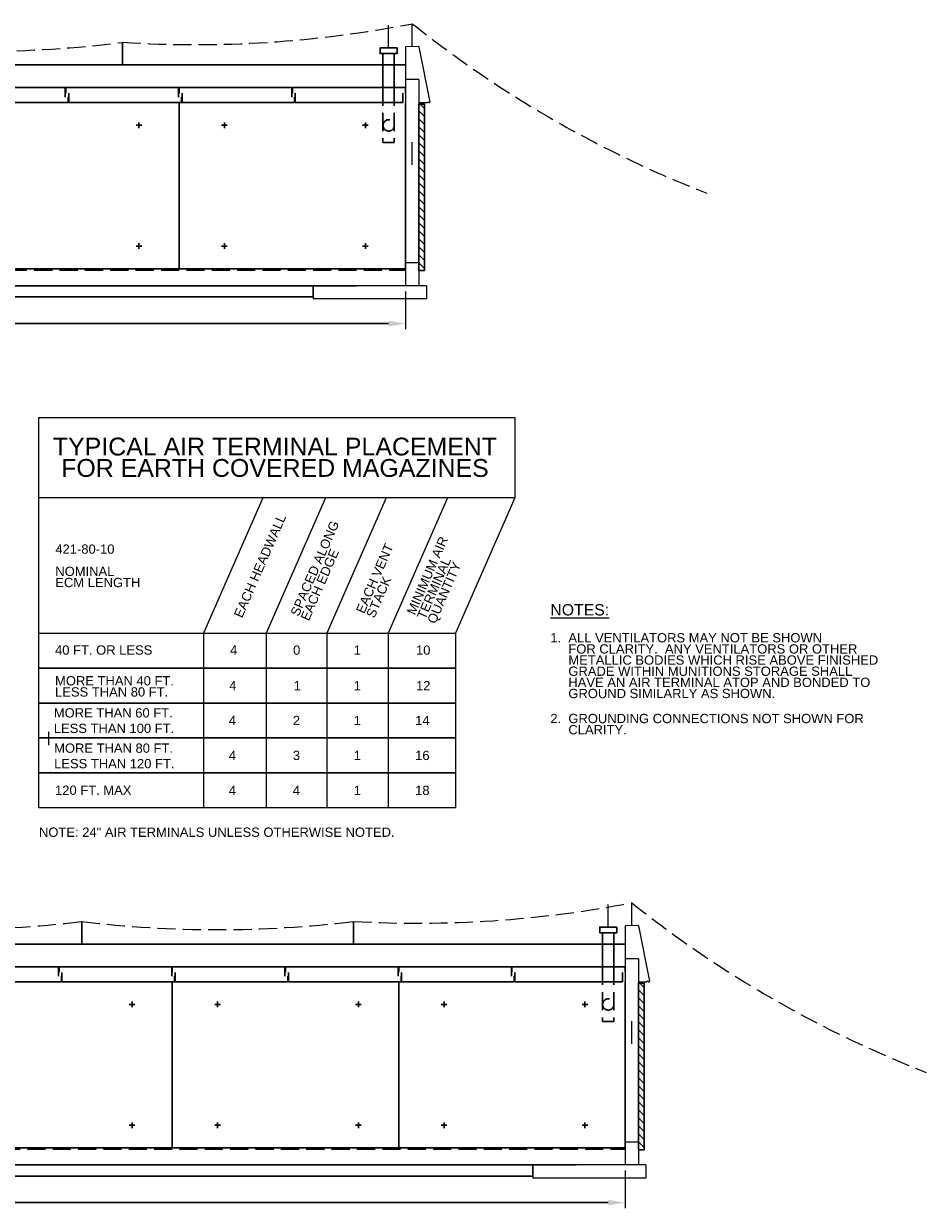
# Model space of a CAD drawing. Header units: inches. Extents: x 6354 to 8472, y -2777 to 1365.
# Tile 2 of 3: x 7515 to 8472, y -2636 to -1380. Entities that reach past the tile are written whole.
import ezdxf
from ezdxf.enums import TextEntityAlignment as Align

# ---------------------------------------------------------------- set-up
doc = ezdxf.new("R2010")
doc.units = ezdxf.units.IN
doc.header["$LTSCALE"] = 45
doc.header["$MEASUREMENT"] = 0
doc.linetypes.add('DGN Style 3', pattern=[0.597286, 0.426633, -0.170653])
doc.layers.get('Defpoints').update_dxf_attribs({"lineweight": 0})
for name, color, linetype, lineweight in [('E-ANNO-TEXT', 7, 'Continuous', 0), ('G-ANNO-DIM', 1, 'Continuous', 0), ('G-ANNO-TEXT', 2, 'Continuous', 30), ('Level 2', 7, 'Continuous', 0), ('S-FNDN-FTNG', 48, 'Continuous', 13), ('S-FNDN-PEDS', 48, 'Continuous', 30), ('S-WALL-LOAD', 3, 'Continuous', 13)]:
    doc.layers.add(name, color=color, linetype=linetype, lineweight=lineweight)
doc.styles.add("_1 4 1'-0", font='arial.ttf', dxfattribs={"height": 6})
doc.styles.add("_1 4 1'-0_0", font='arial.ttf')
doc.styles.add('Notes', font='arial.ttf', dxfattribs={"height": 0.098425})
doc.styles.add('TITLE 6.35', font='swissk.ttf', dxfattribs={"height": 250})
doc.dimstyles.new("1 4 1'-0", dxfattribs={"dimtxt": 12, "dimasz": 18, "dimexe": 6, "dimexo": 6, "dimgap": 6, "dimtad": 1, "dimdec": 0, "dimzin": 11, "dimdsep": 46, "dimlunit": 3, "dimtxsty": "_1 4 1'-0_0", "dimcen": 0.09, "dimclrd": 256, "dimadec": 4, "dimazin": 3, "dimtfac": 1, "dimtdec": 0, "dimtofl": 0, "dimtmove": 0, "dimatfit": 2, "dimfxl": 1, "dimfrac": 2, "dimtolj": 1, "dimtzin": 11, "dimlwd": -1, "dimarcsym": 0})

# ---------------------------------------------------------------- blocks, each defined once
blk = doc.blocks.new('*D61')
at = {"layer": 'Defpoints', "color": 0, "lineweight": 0, "transparency": 16777216}
for p in [(6720.2, -1657.5), (7920.2, -1657.5), (7920.2, -1697.7)]:
    blk.add_point(p, dxfattribs=at)
at = {"layer": 'G-ANNO-TEXT', "color": 0, "lineweight": -2, "transparency": 16777216}
for p, q in [((6720.2, -1663.5), (6720.2, -1703.7)), ((7920.2, -1663.5), (7920.2, -1703.7))]:
    blk.add_line(p, q, dxfattribs=at)
at = {"layer": 'G-ANNO-TEXT', "transparency": 16777216}
blk.add_line((6738.2, -1697.7), (7902.2, -1697.7), dxfattribs=at)
at = {"layer": 'G-ANNO-TEXT', "lineweight": 0, "transparency": 16777216}
for points in [[(6738.2, -1694.7), (6738.2, -1700.7), (6720.2, -1697.7)], [(7902.2, -1694.7), (7902.2, -1700.7), (7920.2, -1697.7)]]:
    blk.add_solid(points, dxfattribs=at)
at = {"layer": 'G-ANNO-TEXT', "color": 0, "transparency": 16777216, "insert": (7320.2, -1685.5), "char_height": 12, "attachment_point": 5, "style": "_1 4 1'-0_0"}
blk.add_mtext('\\A1;100\'-0" NOMINAL', dxfattribs=at)
blk = doc.blocks.new('*D62')
at = {"layer": 'Defpoints', "color": 0, "lineweight": 0, "transparency": 16777216}
for p in [(6712.9, -2589.4), (8152.9, -2589.4), (8152.9, -2629.5)]:
    blk.add_point(p, dxfattribs=at)
at = {"layer": 'G-ANNO-TEXT', "color": 0, "lineweight": -2, "transparency": 16777216}
for p, q in [((6712.9, -2595.4), (6712.9, -2635.5)), ((8152.9, -2595.4), (8152.9, -2635.5))]:
    blk.add_line(p, q, dxfattribs=at)
at = {"layer": 'G-ANNO-TEXT', "transparency": 16777216}
blk.add_line((6730.9, -2629.5), (8134.9, -2629.5), dxfattribs=at)
at = {"layer": 'G-ANNO-TEXT', "lineweight": 0, "transparency": 16777216}
for points in [[(6730.9, -2626.5), (6730.9, -2632.5), (6712.9, -2629.5)], [(8134.9, -2626.5), (8134.9, -2632.5), (8152.9, -2629.5)]]:
    blk.add_solid(points, dxfattribs=at)
at = {"layer": 'G-ANNO-TEXT', "color": 0, "transparency": 16777216, "insert": (7432.9, -2617.3), "char_height": 12, "attachment_point": 5, "style": "_1 4 1'-0_0"}
blk.add_mtext('\\A1;120\'-0" NOMINAL', dxfattribs=at)

msp = doc.modelspace()

# ---------------------------------------------------------------- hatches: boundary and pattern name
at = {"layer": 'G-ANNO-TEXT', "extrusion": (0, 0, -1)}
h = msp.add_hatch(dxfattribs=at)
h.set_pattern_fill('HATCH', color=256, style=0, pattern_type=2)
h.set_pattern_definition([(45, (-7919.625, -1567.761), (-4.24264, 4.24264), [])])
h.paths.add_polyline_path([(-7940.2, -1641.5), (-7934.2, -1641.5), (-7934.2, -1465), (-7940.2, -1465)])
h = msp.add_hatch(dxfattribs=at)
h.set_pattern_fill('HATCH', color=256, style=0, pattern_type=2)
h.set_pattern_definition([(45, (-8152.3644, -2499.605), (-4.24264, 4.24264), [])])
h.paths.add_polyline_path([(-8172.9, -2573.4), (-8166.9, -2573.4), (-8166.9, -2396.9), (-8172.9, -2396.9)])

# ---------------------------------------------------------------- linework, layer by layer
at = {"layer": 'E-ANNO-TEXT'}
for p, q in [((7927.2, -1403.8, 4.9), (7927.2, -1379.8, 4.9)), ((7902.1, -1405.5, 4.9), (7902.1, -1381.5, 4.9)), ((7927.2, -1529.3, 4.9), (7927.2, -1505.3, 4.9)), ((7768.7, -1882.4, 573.6), (7705.8, -2025.8, 573.6)), ((7835.3, -1882.4, 573.6), (7772.4, -2025.8, 573.6)), ((7899.6, -1882.4, 573.6), (7836.7, -2025.8, 573.6)), ((7964.6, -1882.4, 573.6), (7901.7, -2025.8, 573.6)), ((8036.1, -1882.4, 573.6), (7973.2, -2025.8, 573.6)), ((7705.8, -2025.8, 573.6), (7705.8, -2136.9, 573.6)), ((7772.4, -2025.8, 573.6), (7772.4, -2136.9, 573.6)), ((7836.7, -2025.8, 573.6), (7836.7, -2136.9, 573.6)), ((7901.7, -2025.8, 573.6), (7901.7, -2136.9, 573.6)), ((7705.8, -2062.8, 573.6), (7705.8, -2173.9, 573.6)), ((7772.4, -2062.8, 573.6), (7772.4, -2173.9, 573.6)), ((7836.7, -2062.8, 573.6), (7836.7, -2173.9, 573.6)), ((7901.7, -2062.8, 573.6), (7901.7, -2173.9, 573.6)), ((7705.8, -2099.9, 573.6), (7705.8, -2211, 573.6)), ((7772.4, -2099.9, 573.6), (7772.4, -2211, 573.6)), ((7836.7, -2099.9, 573.6), (7836.7, -2211, 573.6)), ((7901.7, -2099.9, 573.6), (7901.7, -2211, 573.6)), ((8134.9, -2337.4, -49.3), (8134.9, -2313.4, -49.3)), ((8159.9, -2335.6, -49.3), (8159.9, -2311.6, -49.3)), ((8159.9, -2461.1, -49.3), (8159.9, -2437.1, -49.3))]:
    msp.add_line(p, q, dxfattribs=at)
at = {"layer": 'E-ANNO-TEXT', "elevation": 573.6, "flags": 128}
for points in [[(7531.5, -2136.9), (7531.5, -1882.4)], [(7531.5, -2173.9), (7531.5, -1919.5)], [(7531.5, -2211), (7531.5, -1956.5)]]:
    msp.add_lwpolyline(points, dxfattribs=at)
at = {"layer": 'E-ANNO-TEXT'}
for points in [[(7531.5, -1797.4, 573.6), (8036.1, -1797.4, 573.6), (8036.1, -1882.4, 573.6), (7531.5, -1882.4, 573.6)], [(7531.5, -2025.8, 573.6), (7973.2, -2025.8, 573.6), (7973.2, -2062.8, 573.6), (7531.5, -2062.8, 573.6)], [(7531.5, -2062.8, 573.6), (7973.2, -2062.8, 573.6), (7973.2, -2099.9, 573.6), (7531.5, -2099.9, 573.6)], [(7531.5, -2099.9, 573.6), (7973.2, -2099.9, 573.6), (7973.2, -2136.9, 573.6), (7531.5, -2136.9, 573.6)], [(7531.5, -2136.9, 573.6), (7973.2, -2136.9, 573.6), (7973.2, -2173.9, 573.6), (7531.5, -2173.9, 573.6)], [(7531.5, -2173.9, 573.6), (7973.2, -2173.9, 573.6), (7973.2, -2211, 573.6), (7531.5, -2211, 573.6)]]:
    msp.add_3dface(points, dxfattribs=at)
at = {"layer": 'G-ANNO-DIM'}
for p, q in [((7920.2, -1510.4, 4.9), (7920.2, -1507.5, 4.9)), ((8153, -2442.2, -49.3), (8153, -2439.4, -49.3))]:
    msp.add_line(p, q, dxfattribs=at)
for points in [[(7940.2, -1465, 4.9), (7934.2, -1465, 4.9), (7934.2, -1641.5, 4.9), (7940.2, -1641.5, 4.9)], [(8172.9, -2396.9, -49.3), (8166.9, -2396.9, -49.3), (8166.9, -2573.4, -49.3), (8172.9, -2573.4, -49.3)]]:
    msp.add_3dface(points, dxfattribs=at)
at = {"layer": 'G-ANNO-TEXT'}
for p, q in [((7620.2, -1423.5, 4.9), (7620.2, -1399.5, 4.9)), ((7620.2, -1423.5, 4.9), (7620.2, -1399.5, 4.9)), ((7896.1, -1411.5, 4.9), (7896.1, -1447.5, 4.9)), ((7908.1, -1411.5, 4.9), (7908.1, -1447.5, 4.9)), ((6720.2, -1423.5, 4.9), (7920.2, -1423.5, 4.9)), ((6960.2, -1447.5, 4.9), (7799.5, -1447.5, 4.9)), ((7559.5, -1447.5, 4.9), (7559.5, -1457.5, 4.9)), ((7560.2, -1447.5, 4.9), (7560.2, -1453.3, 4.9)), ((7563.2, -1463.5, 4.9), (7563.2, -1453.6, 4.9)), ((7679.5, -1447.5, 4.9), (7679.5, -1457.5, 4.9)), ((7680.2, -1447.5, 4.9), (7680.2, -1453.3, 4.9)), ((7683.2, -1463.5, 4.9), (7683.2, -1453.6, 4.9)), ((7799.5, -1447.5, 4.9), (7799.5, -1457.5, 4.9)), ((7800.2, -1447.5, 4.9), (7919.5, -1447.5, 4.9)), ((7800.2, -1447.5, 4.9), (7800.2, -1453.3, 4.9)), ((7803.2, -1463.5, 4.9), (7803.2, -1453.6, 4.9)), ((7920.2, -1447.5, 4.9), (7908.1, -1447.5, 4.9)), ((7917.2, -1463.5, 4.9), (7917.2, -1453.6, 4.9)), ((7920.2, -1447.5, 4.9), (7920.2, -1453.3, 4.9)), ((6963.2, -1463.5, 4.9), (7802.5, -1463.5, 4.9)), ((7562.5, -1457.8, 4.9), (7562.5, -1463.5, 4.9)), ((7680.2, -1463.5, 4.9), (7680.2, -1639.5, 4.9)), ((7682.5, -1457.8, 4.9), (7682.5, -1463.5, 4.9)), ((7802.5, -1457.8, 4.9), (7802.5, -1463.5, 4.9)), ((7803.2, -1463.5, 4.9), (7917.2, -1463.5, 4.9)), ((7920.2, -1463.5, 4.9), (7920.2, -1639.5, 4.9)), ((7640.5, -1487.5, 4.9), (7634.5, -1487.5, 4.9)), ((7637.5, -1484.5, 4.9), (7637.5, -1490.5, 4.9)), ((7725.2, -1487.5, 4.9), (7731.2, -1487.5, 4.9)), ((7728.2, -1484.5, 4.9), (7728.2, -1490.5, 4.9)), ((7880.5, -1487.5, 4.9), (7874.5, -1487.5, 4.9)), ((7877.5, -1484.5, 4.9), (7877.5, -1490.5, 4.9)), ((7640.5, -1615.5, 4.9), (7634.5, -1615.5, 4.9)), ((7637.5, -1612.5, 4.9), (7637.5, -1618.5, 4.9)), ((7725.2, -1615.5, 4.9), (7731.2, -1615.5, 4.9)), ((7728.2, -1612.5, 4.9), (7728.2, -1618.5, 4.9)), ((7880.5, -1615.5, 4.9), (7874.5, -1615.5, 4.9)), ((7877.5, -1612.5, 4.9), (7877.5, -1618.5, 4.9)), ((7576.9, -2355.4, -49.3), (7576.9, -2331.4, -49.3)), ((7864.9, -2331.4, -49.3), (7864.9, -2355.4, -49.3)), ((8128.9, -2343.4, -49.3), (8128.9, -2379.4, -49.3)), ((8140.9, -2343.4, -49.3), (8140.8, -2379.4, -49.3)), ((6712.9, -2355.4, -49.3), (8152.9, -2355.4, -49.3)), ((6952.9, -2379.4, -49.3), (8032.3, -2379.4, -49.3)), ((7552.3, -2379.4, -49.3), (7552.3, -2389.3, -49.3)), ((7552.9, -2379.4, -49.3), (7552.9, -2385.1, -49.3)), ((7555.9, -2395.4, -49.3), (7555.9, -2385.4, -49.3)), ((7672.3, -2379.4, -49.3), (7672.3, -2389.3, -49.3)), ((7672.9, -2379.4, -49.3), (7672.9, -2385.1, -49.3)), ((7675.9, -2395.4, -49.3), (7675.9, -2385.4, -49.3)), ((7792.3, -2379.4, -49.3), (7792.3, -2389.3, -49.3)), ((7792.9, -2379.4, -49.3), (7792.9, -2385.1, -49.3)), ((7795.9, -2395.4, -49.3), (7795.9, -2385.4, -49.3)), ((7912.3, -2379.4, -49.3), (7912.3, -2389.3, -49.3)), ((7912.9, -2379.4, -49.3), (7912.9, -2385.1, -49.3)), ((7915.9, -2395.4, -49.3), (7915.9, -2385.4, -49.3)), ((8032.3, -2379.4, -49.3), (8032.3, -2389.3, -49.3)), ((8032.9, -2379.4, -49.3), (8152.3, -2379.4, -49.3)), ((8032.9, -2379.4, -49.3), (8032.9, -2385.1, -49.3)), ((8035.9, -2395.4, -49.3), (8035.9, -2385.4, -49.3)), ((8152.9, -2379.4, -49.3), (8140.8, -2379.4, -49.3)), ((8149.9, -2395.4, -49.3), (8149.9, -2385.4, -49.3)), ((8152.9, -2379.4, -49.3), (8152.9, -2385.1, -49.3)), ((6955.9, -2395.4, -49.3), (8035.3, -2395.4, -49.3)), ((7555.3, -2389.6, -49.3), (7555.3, -2395.4, -49.3)), ((7672.9, -2395.4, -49.3), (7672.9, -2571.4, -49.3)), ((7675.3, -2389.6, -49.3), (7675.3, -2395.4, -49.3)), ((7795.3, -2389.6, -49.3), (7795.3, -2395.4, -49.3)), ((7912.9, -2395.4, -49.3), (7912.9, -2571.4, -49.3)), ((7915.3, -2389.6, -49.3), (7915.3, -2395.4, -49.3)), ((8035.3, -2389.6, -49.3), (8035.3, -2395.4, -49.3)), ((8035.9, -2395.4, -49.3), (8149.9, -2395.4, -49.3)), ((8152.9, -2395.4, -49.3), (8152.9, -2571.4, -49.3)), ((7633.2, -2419.4, -49.3), (7627.2, -2419.4, -49.3)), ((7630.2, -2416.4, -49.3), (7630.2, -2422.4, -49.3)), ((7717.9, -2419.4, -49.3), (7723.9, -2419.4, -49.3)), ((7720.9, -2416.4, -49.3), (7720.9, -2422.4, -49.3)), ((7873.2, -2419.4, -49.3), (7867.2, -2419.4, -49.3)), ((7870.2, -2416.4, -49.3), (7870.2, -2422.4, -49.3)), ((7957.9, -2419.4, -49.3), (7963.9, -2419.4, -49.3)), ((7960.9, -2416.4, -49.3), (7960.9, -2422.4, -49.3)), ((8113.2, -2419.4, -49.3), (8107.2, -2419.4, -49.3)), ((8110.2, -2416.4, -49.3), (8110.2, -2422.4, -49.3)), ((7633.2, -2547.4, -49.3), (7627.2, -2547.4, -49.3)), ((7630.2, -2544.4, -49.3), (7630.2, -2550.4, -49.3)), ((7717.9, -2547.4, -49.3), (7723.9, -2547.4, -49.3)), ((7720.9, -2544.4, -49.3), (7720.9, -2550.4, -49.3)), ((7873.2, -2547.4, -49.3), (7867.2, -2547.4, -49.3)), ((7870.2, -2544.4, -49.3), (7870.2, -2550.4, -49.3)), ((7957.9, -2547.4, -49.3), (7963.9, -2547.4, -49.3)), ((7960.9, -2544.4, -49.3), (7960.9, -2550.4, -49.3)), ((8113.2, -2547.4, -49.3), (8107.2, -2547.4, -49.3)), ((8110.2, -2544.4, -49.3), (8110.2, -2550.4, -49.3))]:
    msp.add_line(p, q, dxfattribs=at)
at = {"layer": 'G-ANNO-TEXT', "linetype": 'DGN Style 3'}
for p, q in [((7896.2, -1447.5, 4.9), (7896.2, -1505.6, 4.9)), ((7908.1, -1447.5, 4.9), (7908.1, -1505.6, 4.9)), ((7908.2, -1505.6, 4.9), (7896.2, -1505.6, 4.9)), ((6720.2, -1641, 4.9), (7920.2, -1641, 4.9)), ((7822.2, -1669.5, 4.9), (7822.2, -1657.5, 4.9)), ((8128.9, -2379.4, -49.3), (8129, -2437.4, -49.3)), ((8140.9, -2379.4, -49.3), (8140.9, -2437.4, -49.3)), ((8140.9, -2437.4, -49.3), (8129, -2437.4, -49.3)), ((6712.9, -2572.9, -49.3), (8152.9, -2572.9, -49.3)), ((8054.9, -2601.4, -49.3), (8054.9, -2589.4, -49.3))]:
    msp.add_line(p, q, dxfattribs=at)
at = {"layer": 'G-ANNO-TEXT', "linetype": 'DGN Style 3', "extrusion": (0, 0, -1)}
for centre in [(-7902.2, -1487.6, -4.9), (-8135, -2419.4, 49.3)]:
    msp.add_circle(centre, 6, dxfattribs=at)
at = {"layer": 'G-ANNO-TEXT'}
for points in [[(7911.1, -1405.5, 4.9), (7893.1, -1405.5, 4.9), (7893.1, -1411.5, 4.9), (7911.1, -1411.5, 4.9)], [(7940.2, -1641.5, 4.9), (7934.2, -1641.5, 4.9), (7934.2, -1465, 4.9), (7940.2, -1465, 4.9)], [(8143.9, -2337.4, -49.3), (8125.9, -2337.4, -49.3), (8125.9, -2343.4, -49.3), (8143.9, -2343.4, -49.3)], [(8172.9, -2573.4, -49.3), (8166.9, -2573.4, -49.3), (8166.9, -2396.9, -49.3), (8172.9, -2396.9, -49.3)]]:
    msp.add_3dface(points, dxfattribs=at)
at = {"layer": 'Level 2', "linetype": 'DGN Style 3'}
for centre, start, end in [((7697.3, -202, 4.9), 266.3164, 281.0454), ((8675.3, -441.5, 4.9), 231.4338, 248.6998), ((7470.2, -209, 4.9), 262.8192, 277.1808), ((7932.9, -1133.3, -49.3), 266.7538, 280.9065), ((8908, -1373.4, -49.3), 231.4338, 248.6998), ((7432.9, -1140.1, -49.3), 263.1079, 276.8921), ((7720.9, -1140.1, -49.3), 263.1079, 276.8921)]:
    msp.add_arc(centre, 1200, start, end, dxfattribs=at)
at = {"layer": 'S-FNDN-FTNG'}
for p, q in [((6742.2, -1657.5, 4.9), (7868.2, -1657.5, 4.9)), ((7884.2, -1657.5, 4.9), (7008.3, -1657.5, 4.9)), ((7942.2, -1657.5, 4.9), (7884.2, -1657.5, 4.9)), ((7942.2, -1657.5, 4.9), (7942.2, -1671.5, 4.9)), ((6804.2, -1669.5, 4.9), (7822.2, -1669.5, 4.9)), ((7822.2, -1669.5, 4.9), (7008.3, -1669.5, 4.9)), ((7822.2, -1669.5, 4.9), (7822.2, -1671.5, 4.9)), ((7942.2, -1671.5, 4.9), (7822.2, -1671.5, 4.9)), ((7541.6, -2130.6, 417.9), (7541.6, -2144.6, 417.9)), ((6734.9, -2589.4, -49.3), (8101, -2589.4, -49.3)), ((8116.9, -2589.4, -49.3), (7001, -2589.4, -49.3)), ((8174.9, -2589.4, -49.3), (8116.9, -2589.4, -49.3)), ((8174.9, -2589.4, -49.3), (8174.9, -2603.4, -49.3)), ((6796.9, -2601.4, -49.3), (8054.9, -2601.4, -49.3)), ((8054.9, -2601.4, -49.3), (7001, -2601.4, -49.3)), ((8054.9, -2601.4, -49.3), (8054.9, -2603.4, -49.3)), ((8174.9, -2603.4, -49.3), (8054.9, -2603.4, -49.3))]:
    msp.add_line(p, q, dxfattribs=at)
at = {"layer": 'S-FNDN-PEDS'}
for p, q in [((6720.2, -1639.5, 4.9), (7920.2, -1639.5, 4.9)), ((6712.9, -2571.4, -49.3), (8152.9, -2571.4, -49.3))]:
    msp.add_line(p, q, dxfattribs=at)
at = {"layer": 'S-WALL-LOAD'}
for p, q in [((7920.9, -1404, 4.9), (7920.2, -1404.8, 4.9)), ((7920.2, -1404.8, 4.9), (7920.2, -1463.5, 4.9)), ((7920.9, -1404, 4.9), (7933.4, -1403.5, 4.9)), ((7934.3, -1404.3, 4.9), (7933.4, -1403.5, 4.9)), ((7934.3, -1404.3, 4.9), (7946, -1462.8, 4.9)), ((7934.2, -1439, 4.9), (7920.2, -1439, 4.9)), ((7934.2, -1439, 4.9), (7934.2, -1657.5, 4.9)), ((7920.2, -1463.5, 4.9), (7920.2, -1657.5, 4.9)), ((7934.2, -1463.5, 4.9), (7943.3, -1463.5, 4.9)), ((7944.8, -1463.5, 4.9), (7945.4, -1463.5, 4.9)), ((7945.4, -1463.5, 4.9), (7946, -1462.8, 4.9)), ((7920.2, -1633, 4.9), (7934.2, -1633, 4.9)), ((7552.4, -1936.6, 417.9), (7551.8, -1935.9, 417.9)), ((7553, -1936.6, 417.9), (7552.4, -1936.6, 417.9)), ((8153.7, -2335.9, -49.3), (8166.2, -2335.4, -49.3)), ((8167.1, -2336.1, -49.3), (8166.2, -2335.4, -49.3)), ((8153.7, -2335.9, -49.3), (8152.9, -2336.6, -49.3)), ((8152.9, -2336.6, -49.3), (8152.9, -2395.4, -49.3)), ((8167.1, -2336.1, -49.3), (8178.8, -2394.6, -49.3)), ((8166.9, -2370.9, -49.3), (8152.9, -2370.9, -49.3)), ((8166.9, -2370.9, -49.3), (8166.9, -2589.4, -49.3)), ((8152.9, -2395.4, -49.3), (8152.9, -2589.4, -49.3)), ((8166.9, -2395.4, -49.3), (8176, -2395.4, -49.3)), ((8177.5, -2395.4, -49.3), (8178.2, -2395.4, -49.3)), ((8178.2, -2395.4, -49.3), (8178.8, -2394.6, -49.3)), ((8152.9, -2564.9, -49.3), (8166.9, -2564.9, -49.3))]:
    msp.add_line(p, q, dxfattribs=at)
at = {"layer": 'S-WALL-LOAD', "flags": 128}
for points, elevation in [([(7944.8, -1463.5), (7944, -1462.8), (7943.3, -1463.5)], 4.9), ([(8177.5, -2395.4), (8176.8, -2394.6), (8176, -2395.4)], -49.3)]:
    msp.add_lwpolyline(points, dxfattribs=dict(at, elevation=elevation))

# ---------------------------------------------------------------- texts
at = {"layer": 'E-ANNO-TEXT', "style": 'Notes'}
for s, height, p in [('40 FT. OR LESS', 9.842, (7548.6, -2038.8, 573.6)), ('4', 9.84, (7734.1, -2038.8, 573.6)), ('0', 9.84, (7800.9, -2038.9, 573.6)), ('1', 9.84, (7865.2, -2038.9, 573.6)), ('10', 9.84, (7931.2, -2038.9, 573.6)), ('4', 9.84, (7733.2, -2076.5, 573.6)), ('1', 9.84, (7801.5, -2076.6, 573.6)), ('1', 9.84, (7865.2, -2076.6, 573.6)), ('12', 9.84, (7931.2, -2076.6, 573.6)), ('4', 9.84, (7732.8, -2113.4, 573.6)), ('2', 9.84, (7800.6, -2113.5, 573.6)), ('1', 9.84, (7865.2, -2113.5, 573.6)), ('14', 9.84, (7930.3, -2113.5, 573.6)), ('4', 9.84, (7732.8, -2150.5, 573.6)), ('3', 9.84, (7800.6, -2150.5, 573.6)), ('1', 9.84, (7865.2, -2150.5, 573.6)), ('16', 9.84, (7930.3, -2150.5, 573.6)), ('120 FT. MAX', 9.842, (7548.6, -2187.4, 573.6)), ('4', 9.84, (7732.8, -2187.5, 573.6)), ('4', 9.84, (7800.6, -2187.5, 573.6)), ('1', 9.84, (7865.2, -2187.6, 573.6)), ('18', 9.84, (7930.3, -2187.6, 573.6))]:
    msp.add_text(s, height=height, dxfattribs=at).set_placement(p, align=Align.TOP_LEFT)
at = {"layer": 'E-ANNO-TEXT', "color": 7, "linetype": 'Continuous', "lineweight": 0, "insert": (7781.7, -1839.5, 622.9), "char_height": 18.898, "width": 473.292, "attachment_point": 5, "line_spacing_factor": 0.72, "style": 'TITLE 6.35'}
msp.add_mtext('\\fArial|b0|i0|c00|p39;TYPICAL AIR TERMINAL PLACEMENT FOR EARTH COVERED MAGAZINES', dxfattribs=at)
at = {"layer": 'E-ANNO-TEXT', "color": 7, "linetype": 'Continuous', "lineweight": 0, "attachment_point": 1, "rotation": 66.4932, "line_spacing_factor": 0.72, "style": 'Notes'}
for s, insert, char_height in [('EACH HEADWALL', (7737.8, -2006.5, 573.6), 9.842), ('EACH VENT \\PSTACK', (7867.2, -2001.9, 1196.6), 9.84)]:
    msp.add_mtext(s, dxfattribs=dict(at, insert=insert, char_height=char_height))
at = {"layer": 'E-ANNO-TEXT', "color": 7, "linetype": 'Continuous', "lineweight": 0, "char_height": 9.842, "attachment_point": 1, "rotation": 66.4932, "line_spacing_factor": 0.72, "style": 'Notes'}
for s, insert, width in [('SPACED ALONG  EACH EDGE', (7797.7, -2004.9, 573.6), 114.231), ('MINIMUM AIR TERMINAL QUANTITY', (7921, -2003.4, 573.6), 127.31)]:
    msp.add_mtext(s, dxfattribs=dict(at, insert=insert, width=width))
at = {"layer": 'E-ANNO-TEXT', "color": 7, "attachment_point": 1, "line_spacing_factor": 0.72, "style": 'Notes'}
for s, insert, char_height in [('421-80-10\\P\\PNOMINAL\\PECM LENGTH', (7548.9, -1931.8, 622.9), 9.84), ('MORE THAN 40 FT.\\PLESS THAN 80 FT.', (7548.6, -2071.4, 573.6), 9.842)]:
    msp.add_mtext(s, dxfattribs=dict(at, insert=insert, char_height=char_height))
at = {"layer": 'E-ANNO-TEXT', "color": 7, "linetype": 'Continuous', "lineweight": 13, "width": 501.562, "attachment_point": 1}
for s, insert, char_height, line_spacing_factor, style in [('\\LNOTES:', (8073.6, -1995.1, 628), 12, 0.9, "_1 4 1'-0"), ('1.  ALL VENTILATORS MAY NOT BE SHOWN \\P     FOR CLARITY.  ANY VENTILATORS OR OTHER \\P     METALLIC BODIES WHICH RISE ABOVE FINISHED \\P     GRADE WITHIN MUNITIONS STORAGE SHALL \\P     HAVE AN AIR TERMINAL ATOP AND BONDED TO \\P     GROUND SIMILARLY AS SHOWN.', (8073.6, -2025.8, 628), 9.842, 0.72, 'Notes'), ('\\pt324;2.  GROUNDING CONNECTIONS NOT SHOWN FOR \\P     CLARITY.  ', (8073.6, -2111.4, 628), 9.842, 0.72, 'Notes'), ('\\pt324;NOTE: 24" AIR TERMINALS UNLESS OTHERWISE NOTED.', (7531.6, -2231.9, 628), 9.842, 0.72, 'Notes')]:
    msp.add_mtext(s, dxfattribs=dict(at, insert=insert, char_height=char_height, line_spacing_factor=line_spacing_factor, style=style))
at = {"layer": 'E-ANNO-TEXT', "char_height": 9.842, "attachment_point": 1, "style": 'Notes'}
for s, insert in [('MORE THAN 60 FT.\\PLESS THAN 100 FT. ', (7547.3, -2105.4, 573.6)), ('MORE THAN 80 FT. \\PLESS THAN 120 FT.\\P', (7547.6, -2142.8, 573.6))]:
    msp.add_mtext(s, dxfattribs=dict(at, insert=insert))

# ---------------------------------------------------------------- dimensions: what is measured, and where the dimension line sits
at = {"layer": 'G-ANNO-TEXT'}
for base, p1, p2, picture, middle in [((7920.2, -1697.7, 4.9), (6720.2, -1657.5, 4.9), (7920.2, -1657.5, 4.9), '*D61', (7320.2, -1685.5, 4.9)), ((8152.9, -2629.5, -49.3), (6712.9, -2589.4, -49.3), (8152.9, -2589.4, -49.3), '*D62', (7432.9, -2617.3, -49.3))]:
    dim = msp.add_linear_dim(base=base, p1=p1, p2=p2, text='<> NOMINAL', dimstyle="1 4 1'-0", dxfattribs=at)
    dim.commit()
    dim.dimension.update_dxf_attribs({"geometry": picture, "text_midpoint": middle})

doc.saveas('drawing.dxf')
